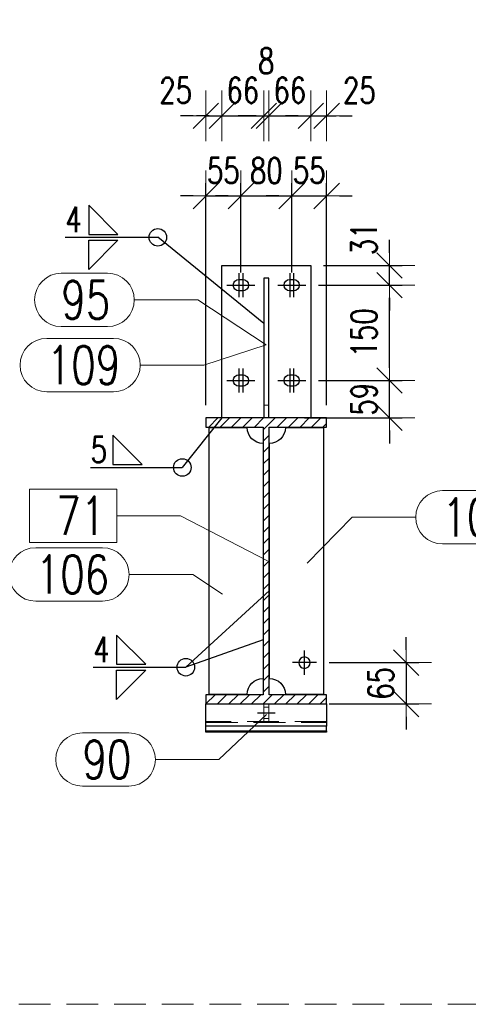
# Model space of a CAD drawing. Header units: millimetres. Extents: x 3528 to 4122, y 12541 to 12988.
# Tile 37 of 47: x 4027 to 4062, y 12675 to 12753. Entities that reach past the tile are written whole.
import ezdxf

# ---------------------------------------------------------------- set-up
doc = ezdxf.new("R2010")
doc.units = ezdxf.units.MM
doc.header["$LTSCALE"] = 10
doc.linetypes.add('HIDDEN', pattern=[0.375, 0.25, -0.125])
doc.linetypes.add('MITTE', pattern=[2, 1.25, -0.25, 0.25, -0.25])
doc.layers.get('Defpoints').update_dxf_attribs({"color": 1})
for name, color, linetype, lineweight in [('PS_DIM', 4, 'Continuous', 13), ('PS_Hatch', 3, 'Continuous', 9), ('PS_Hidden', 2, 'HIDDEN', 9), ('PS_Pos', 1, 'Continuous', 15), ('PS_SOLID', 7, 'Continuous', 30)]:
    doc.layers.add(name, color=color, linetype=linetype, lineweight=lineweight)
doc.layers.add('PS_MID', color=5, linetype='MITTE')
doc.layers.add('PS_WELD', color=1, linetype='Continuous')
doc.styles.add('simplex', font='simplex.shx', dxfattribs={"width": 0.75})
doc.dimstyles.new('1_20_PRZ', dxfattribs={"dimtxt": 2, "dimasz": 1, "dimexe": 2, "dimexo": 5, "dimgap": 1, "dimtad": 1, "dimdec": 0, "dimlfac": 20, "dimtxsty": 'simplex', "dimblk": 'dimznak', "dimcen": 2, "dimse1": 1, "dimse2": 1, "dimclrd": 256, "dimclrt": 4, "dimadec": 1, "dimazin": 0, "dimtfac": 1, "dimtdec": 0, "dimtix": 1, "dimtmove": 2, "dimatfit": 3, "dimldrblk": 'dim-grot', "dimfxl": 1, "dimarcsym": 0})
doc.dimstyles.new('1_20_SC', dxfattribs={"dimtxt": 2, "dimasz": 1, "dimexe": 1, "dimexo": 1, "dimgap": 1, "dimtad": 1, "dimdec": 0, "dimlfac": 20, "dimtxsty": 'simplex', "dimblk": 'dimznak', "dimcen": 2, "dimclrd": 256, "dimclre": 256, "dimclrt": 4, "dimadec": 1, "dimazin": 0, "dimtfac": 1, "dimtdec": 0, "dimtix": 1, "dimtmove": 2, "dimatfit": 3, "dimldrblk": 'dim-grot', "dimfxl": 1, "dimarcsym": 0})

# ---------------------------------------------------------------- blocks, each defined once
blk = doc.blocks.new('dimznak')
at = {"color": 0}
for points in [[(0, 2), (0, -2)], [(-2, 0), (2, 0)]]:
    blk.add_lwpolyline(points, dxfattribs=at)
at = {"color": 2}
blk.add_lwpolyline([(1, 1), (-1, -1)], dxfattribs=at)
blk = doc.blocks.new('*D156')
at = {"layer": 'Defpoints', "color": 0, "transparency": 16777216}
for p in [(4050.156, 12701.995), (4050.156, 12698.745), (4057.216, 12698.745)]:
    blk.add_point(p, dxfattribs=at)
at = {"layer": 'PS_DIM', "lineweight": -2, "transparency": 16777216}
for p, q in [((4057.216, 12702.995), (4057.216, 12703.995)), ((4051.156, 12701.995), (4058.216, 12701.995)), ((4057.216, 12701.995), (4057.216, 12698.745)), ((4051.156, 12698.745), (4058.216, 12698.745)), ((4057.216, 12697.745), (4057.216, 12696.745))]:
    blk.add_line(p, q, dxfattribs=at)
for p, rotation in [((4057.216, 12701.995), 270), ((4057.216, 12698.745), 90)]:
    blk.add_blockref('dimznak', p, dxfattribs=dict(at, rotation=rotation))
at = {"layer": 'PS_DIM', "color": 4, "transparency": 16777216, "insert": (4055.216, 12700.37), "char_height": 2, "attachment_point": 5, "rotation": 90, "style": 'simplex'}
blk.add_mtext('65', dxfattribs=at)
blk = doc.blocks.new('dim-grot')
blk.add_hatch(color=256).paths.add_polyline_path([(0, 0), (-2, 0.5), (-2, -0.5)])
blk.add_lwpolyline([(0, 0), (-2, 0.5), (-2, -0.5), (0, 0)])
blk = doc.blocks.new('*D157')
at = {"layer": 'Defpoints', "color": 0, "transparency": 16777216}
for p in [(4044.206, 12738.706), (4044.206, 12731.695), (4041.456, 12721.245)]:
    blk.add_point(p, dxfattribs=at)
at = {"layer": 'PS_DIM', "lineweight": -2, "transparency": 16777216}
for p, q in [((4041.456, 12722.245), (4041.456, 12739.706)), ((4044.206, 12732.695), (4044.206, 12739.706)), ((4040.456, 12738.706), (4039.456, 12738.706)), ((4041.456, 12738.706), (4044.206, 12738.706)), ((4045.206, 12738.706), (4046.206, 12738.706))]:
    blk.add_line(p, q, dxfattribs=at)
blk.add_blockref('dimznak', (4041.456, 12738.706), dxfattribs=at)
at = {"layer": 'PS_DIM', "lineweight": -2, "transparency": 16777216, "rotation": 180}
blk.add_blockref('dimznak', (4044.206, 12738.706), dxfattribs=at)
at = {"layer": 'PS_DIM', "color": 4, "transparency": 16777216, "insert": (4042.831, 12740.706), "char_height": 2, "attachment_point": 5, "style": 'simplex'}
blk.add_mtext('55', dxfattribs=at)
blk = doc.blocks.new('*D158')
at = {"layer": 'Defpoints', "color": 0, "transparency": 16777216}
for p in [(4048.206, 12738.706), (4044.206, 12731.695), (4048.206, 12731.695)]:
    blk.add_point(p, dxfattribs=at)
at = {"layer": 'PS_DIM', "lineweight": -2, "transparency": 16777216}
for p, q in [((4044.206, 12732.695), (4044.206, 12739.706)), ((4048.206, 12732.695), (4048.206, 12739.706)), ((4043.206, 12738.706), (4042.206, 12738.706)), ((4044.206, 12738.706), (4048.206, 12738.706)), ((4049.206, 12738.706), (4050.206, 12738.706))]:
    blk.add_line(p, q, dxfattribs=at)
blk.add_blockref('dimznak', (4044.206, 12738.706), dxfattribs=at)
at = {"layer": 'PS_DIM', "lineweight": -2, "transparency": 16777216, "rotation": 180}
blk.add_blockref('dimznak', (4048.206, 12738.706), dxfattribs=at)
at = {"layer": 'PS_DIM', "color": 4, "transparency": 16777216, "insert": (4046.206, 12740.706), "char_height": 2, "attachment_point": 5, "style": 'simplex'}
blk.add_mtext('80', dxfattribs=at)
blk = doc.blocks.new('*D159')
at = {"layer": 'Defpoints', "color": 0, "transparency": 16777216}
for p in [(4050.956, 12738.706), (4048.206, 12731.695), (4050.956, 12721.245)]:
    blk.add_point(p, dxfattribs=at)
at = {"layer": 'PS_DIM', "lineweight": -2, "transparency": 16777216}
for p, q in [((4048.206, 12732.695), (4048.206, 12739.706)), ((4050.956, 12722.245), (4050.956, 12739.706)), ((4047.206, 12738.706), (4046.206, 12738.706)), ((4048.206, 12738.706), (4050.956, 12738.706)), ((4051.956, 12738.706), (4052.956, 12738.706))]:
    blk.add_line(p, q, dxfattribs=at)
blk.add_blockref('dimznak', (4048.206, 12738.706), dxfattribs=at)
at = {"layer": 'PS_DIM', "lineweight": -2, "transparency": 16777216, "rotation": 180}
blk.add_blockref('dimznak', (4050.956, 12738.706), dxfattribs=at)
at = {"layer": 'PS_DIM', "color": 4, "transparency": 16777216, "insert": (4049.581, 12740.706), "char_height": 2, "attachment_point": 5, "style": 'simplex'}
blk.add_mtext('55', dxfattribs=at)
blk = doc.blocks.new('*D160')
at = {"layer": 'Defpoints', "color": 0, "transparency": 16777216}
for p in [(4042.706, 12745.015), (4041.456, 12721.245), (4042.706, 12721.245)]:
    blk.add_point(p, dxfattribs=at)
at = {"layer": 'PS_DIM', "lineweight": -2, "transparency": 16777216}
for p, q in [((4040.456, 12745.015), (4039.456, 12745.015)), ((4041.456, 12745.015), (4042.706, 12745.015)), ((4043.706, 12745.015), (4044.706, 12745.015))]:
    blk.add_line(p, q, dxfattribs=at)
blk.add_blockref('dimznak', (4041.456, 12745.015), dxfattribs=at)
at = {"layer": 'PS_DIM', "lineweight": -2, "transparency": 16777216, "rotation": 180}
blk.add_blockref('dimznak', (4042.706, 12745.015), dxfattribs=at)
at = {"layer": 'PS_DIM', "color": 4, "transparency": 16777216, "insert": (4039.078, 12747.015), "char_height": 2, "attachment_point": 5, "style": 'simplex'}
blk.add_mtext('25', dxfattribs=at)
blk = doc.blocks.new('*D161')
at = {"layer": 'Defpoints', "color": 0, "transparency": 16777216}
for p in [(4046.006, 12745.015), (4046.006, 12728.687), (4042.706, 12721.245)]:
    blk.add_point(p, dxfattribs=at)
at = {"layer": 'PS_DIM', "lineweight": -2, "transparency": 16777216}
for p, q in [((4041.706, 12745.015), (4040.706, 12745.015)), ((4042.706, 12745.015), (4046.006, 12745.015)), ((4047.006, 12745.015), (4048.006, 12745.015))]:
    blk.add_line(p, q, dxfattribs=at)
blk.add_blockref('dimznak', (4042.706, 12745.015), dxfattribs=at)
at = {"layer": 'PS_DIM', "lineweight": -2, "transparency": 16777216, "rotation": 180}
blk.add_blockref('dimznak', (4046.006, 12745.015), dxfattribs=at)
at = {"layer": 'PS_DIM', "color": 4, "transparency": 16777216, "insert": (4044.356, 12747.015), "char_height": 2, "attachment_point": 5, "style": 'simplex'}
blk.add_mtext('66', dxfattribs=at)
blk = doc.blocks.new('*D162')
at = {"layer": 'Defpoints', "color": 0, "transparency": 16777216}
for p in [(4046.406, 12745.015), (4046.006, 12728.687), (4046.406, 12728.687)]:
    blk.add_point(p, dxfattribs=at)
at = {"layer": 'PS_DIM', "lineweight": -2, "transparency": 16777216}
for p, q in [((4045.006, 12745.015), (4044.006, 12745.015)), ((4046.006, 12745.015), (4046.406, 12745.015)), ((4047.406, 12745.015), (4048.406, 12745.015))]:
    blk.add_line(p, q, dxfattribs=at)
blk.add_blockref('dimznak', (4046.006, 12745.015), dxfattribs=at)
at = {"layer": 'PS_DIM', "lineweight": -2, "transparency": 16777216, "rotation": 180}
blk.add_blockref('dimznak', (4046.406, 12745.015), dxfattribs=at)
at = {"layer": 'PS_DIM', "color": 4, "transparency": 16777216, "insert": (4046.206, 12749.334), "char_height": 2, "attachment_point": 5, "style": 'simplex'}
blk.add_mtext('8', dxfattribs=at)
blk = doc.blocks.new('*D163')
at = {"layer": 'Defpoints', "color": 0, "transparency": 16777216}
for p in [(4049.706, 12745.015), (4046.406, 12728.687), (4049.706, 12727.245)]:
    blk.add_point(p, dxfattribs=at)
at = {"layer": 'PS_DIM', "lineweight": -2, "transparency": 16777216}
for p, q in [((4045.406, 12745.015), (4044.406, 12745.015)), ((4046.406, 12745.015), (4049.706, 12745.015)), ((4050.706, 12745.015), (4051.706, 12745.015))]:
    blk.add_line(p, q, dxfattribs=at)
blk.add_blockref('dimznak', (4046.406, 12745.015), dxfattribs=at)
at = {"layer": 'PS_DIM', "lineweight": -2, "transparency": 16777216, "rotation": 180}
blk.add_blockref('dimznak', (4049.706, 12745.015), dxfattribs=at)
at = {"layer": 'PS_DIM', "color": 4, "transparency": 16777216, "insert": (4048.056, 12747.015), "char_height": 2, "attachment_point": 5, "style": 'simplex'}
blk.add_mtext('66', dxfattribs=at)
blk = doc.blocks.new('*D164')
at = {"layer": 'Defpoints', "color": 0, "transparency": 16777216}
for p in [(4050.956, 12745.015), (4049.706, 12727.245), (4050.956, 12721.245)]:
    blk.add_point(p, dxfattribs=at)
at = {"layer": 'PS_DIM', "lineweight": -2, "transparency": 16777216}
for p, q in [((4048.706, 12745.015), (4047.706, 12745.015)), ((4049.706, 12745.015), (4050.956, 12745.015)), ((4051.956, 12745.015), (4052.956, 12745.015))]:
    blk.add_line(p, q, dxfattribs=at)
blk.add_blockref('dimznak', (4049.706, 12745.015), dxfattribs=at)
at = {"layer": 'PS_DIM', "lineweight": -2, "transparency": 16777216, "rotation": 180}
blk.add_blockref('dimznak', (4050.956, 12745.015), dxfattribs=at)
at = {"layer": 'PS_DIM', "color": 4, "transparency": 16777216, "insert": (4053.529, 12747.015), "char_height": 2, "attachment_point": 5, "style": 'simplex'}
blk.add_mtext('25', dxfattribs=at)
blk = doc.blocks.new('*D191')
at = {"layer": 'Defpoints', "color": 0, "transparency": 16777216}
for p in [(4049.306, 12724.195), (4055.893, 12724.195), (4048.2, 12721.245)]:
    blk.add_point(p, dxfattribs=at)
at = {"layer": 'PS_DIM', "lineweight": -2, "transparency": 16777216}
for p, q in [((4055.893, 12725.195), (4055.893, 12726.195)), ((4050.306, 12724.195), (4056.893, 12724.195)), ((4055.893, 12721.245), (4055.893, 12724.195)), ((4049.2, 12721.245), (4056.893, 12721.245)), ((4055.893, 12720.245), (4055.893, 12719.245))]:
    blk.add_line(p, q, dxfattribs=at)
for p, rotation in [((4055.893, 12724.195), 270), ((4055.893, 12721.245), 90)]:
    blk.add_blockref('dimznak', p, dxfattribs=dict(at, rotation=rotation))
at = {"layer": 'PS_DIM', "color": 4, "transparency": 16777216, "insert": (4053.893, 12722.72), "char_height": 2, "attachment_point": 5, "rotation": 90, "style": 'simplex'}
blk.add_mtext('59', dxfattribs=at)
blk = doc.blocks.new('*D192')
at = {"layer": 'Defpoints', "color": 0, "transparency": 16777216}
for p in [(4049.306, 12731.695), (4055.893, 12731.695), (4049.306, 12724.195)]:
    blk.add_point(p, dxfattribs=at)
at = {"layer": 'PS_DIM', "lineweight": -2, "transparency": 16777216}
for p, q in [((4050.306, 12731.695), (4056.893, 12731.695)), ((4055.893, 12725.195), (4055.893, 12730.695)), ((4050.306, 12724.195), (4056.893, 12724.195))]:
    blk.add_line(p, q, dxfattribs=at)
for p, rotation in [((4055.893, 12731.695), 90), ((4055.893, 12724.195), 270)]:
    blk.add_blockref('dimznak', p, dxfattribs=dict(at, rotation=rotation))
at = {"layer": 'PS_DIM', "color": 4, "transparency": 16777216, "insert": (4053.893, 12727.945), "char_height": 2, "attachment_point": 5, "rotation": 90, "style": 'simplex'}
blk.add_mtext('150', dxfattribs=at)
blk = doc.blocks.new('*D193')
at = {"layer": 'Defpoints', "color": 0, "transparency": 16777216}
for p in [(4049.706, 12733.245), (4055.893, 12733.245), (4049.306, 12731.695)]:
    blk.add_point(p, dxfattribs=at)
at = {"layer": 'PS_DIM', "lineweight": -2, "transparency": 16777216}
for p, q in [((4055.893, 12734.245), (4055.893, 12735.245)), ((4050.706, 12733.245), (4056.893, 12733.245)), ((4055.893, 12731.695), (4055.893, 12733.245)), ((4050.306, 12731.695), (4056.893, 12731.695)), ((4055.893, 12730.695), (4055.893, 12729.695))]:
    blk.add_line(p, q, dxfattribs=at)
for p, rotation in [((4055.893, 12733.245), 270), ((4055.893, 12731.695), 90)]:
    blk.add_blockref('dimznak', p, dxfattribs=dict(at, rotation=rotation))
at = {"layer": 'PS_DIM', "color": 4, "transparency": 16777216, "insert": (4053.893, 12735.338), "char_height": 2, "attachment_point": 5, "rotation": 90, "style": 'simplex'}
blk.add_mtext('31', dxfattribs=at)
blk = doc.blocks.new('*X468')
at = {"color": 1}
for p, q in [((4028.94, 12727.502), (4034.19, 12727.502)), ((4046.187, 12726.997), (4041.29, 12725.402)), ((4036.29, 12725.402), (4041.29, 12725.402)), ((4028.94, 12723.302), (4034.19, 12723.302))]:
    blk.add_line(p, q, dxfattribs=at)
for centre, start, end in [((4028.94, 12725.402), 90, 270), ((4034.19, 12725.402), 270, 90)]:
    blk.add_arc(centre, 2.1, start, end, dxfattribs=at)
at = {"color": 2, "style": 'simplex', "width": 0.75}
blk.add_text('109', height=3, dxfattribs=at).set_placement((4028.94, 12723.902))
blk = doc.blocks.new('*X469')
at = {"color": 1}
for p, q in [((4030.08, 12732.632), (4033.723, 12732.632)), ((4035.823, 12730.532), (4040.823, 12730.532)), ((4046.187, 12726.997), (4040.823, 12730.532)), ((4030.08, 12728.432), (4033.723, 12728.432))]:
    blk.add_line(p, q, dxfattribs=at)
for centre, start, end in [((4030.08, 12730.532), 90, 270), ((4033.723, 12730.532), 270, 90)]:
    blk.add_arc(centre, 2.1, start, end, dxfattribs=at)
at = {"color": 2, "style": 'simplex', "width": 0.75}
blk.add_text('95', height=3, dxfattribs=at).set_placement((4030.08, 12729.032))
blk = doc.blocks.new('*X470')
at = {"color": 1}
for p, q in [((4060.062, 12715.531), (4065.419, 12715.531)), ((4049.426, 12709.828), (4052.962, 12713.431)), ((4052.962, 12713.431), (4057.962, 12713.431)), ((4060.062, 12711.331), (4065.419, 12711.331))]:
    blk.add_line(p, q, dxfattribs=at)
for centre, start, end in [((4060.062, 12713.431), 90, 270), ((4065.419, 12713.431), 270, 90)]:
    blk.add_arc(centre, 2.1, start, end, dxfattribs=at)
at = {"color": 2, "style": 'simplex', "width": 0.75}
blk.add_text('105', height=3, dxfattribs=at).set_placement((4060.062, 12711.931))
blk = doc.blocks.new('*X471')
at = {"color": 1}
for p, q in [((4060.062, 12715.531), (4065.419, 12715.531)), ((4049.426, 12709.828), (4052.962, 12713.431)), ((4052.962, 12713.431), (4057.962, 12713.431)), ((4060.062, 12711.331), (4065.419, 12711.331))]:
    blk.add_line(p, q, dxfattribs=at)
for centre, start, end in [((4060.062, 12713.431), 90, 270), ((4065.419, 12713.431), 270, 90)]:
    blk.add_arc(centre, 2.1, start, end, dxfattribs=at)
at = {"color": 2, "style": 'simplex', "width": 0.75}
blk.add_text('105', height=3, dxfattribs=at).set_placement((4060.062, 12711.931))
blk = doc.blocks.new('*X472')
at = {"color": 1}
for p, q in [((4028.067, 12712.469), (4033.317, 12712.469)), ((4035.417, 12710.369), (4040.417, 12710.369)), ((4042.764, 12708.814), (4040.417, 12710.369)), ((4028.067, 12708.269), (4033.317, 12708.269))]:
    blk.add_line(p, q, dxfattribs=at)
for centre, start, end in [((4028.067, 12710.369), 90, 270), ((4033.317, 12710.369), 270, 90)]:
    blk.add_arc(centre, 2.1, start, end, dxfattribs=at)
at = {"color": 2, "style": 'simplex', "width": 0.75}
blk.add_text('106', height=3, dxfattribs=at).set_placement((4028.067, 12708.869))
blk = doc.blocks.new('*X473')
at = {"color": 1}
for p, q in [((4046.215, 12697.91), (4042.486, 12694.375)), ((4031.743, 12696.475), (4035.386, 12696.475)), ((4037.486, 12694.375), (4042.486, 12694.375)), ((4031.743, 12692.275), (4035.386, 12692.275))]:
    blk.add_line(p, q, dxfattribs=at)
for centre, start, end in [((4031.743, 12694.375), 90, 270), ((4035.386, 12694.375), 270, 90)]:
    blk.add_arc(centre, 2.1, start, end, dxfattribs=at)
at = {"color": 2, "style": 'simplex', "width": 0.75}
blk.add_text('90', height=3, dxfattribs=at).set_placement((4031.743, 12692.875))
blk = doc.blocks.new('*X487')
at = {"color": 2}
for p, q in [((4034.537, 12735.684), (4032.237, 12737.984)), ((4032.237, 12737.984), (4032.237, 12735.684)), ((4032.237, 12735.684), (4034.537, 12735.684)), ((4032.237, 12735.224), (4034.537, 12735.224)), ((4034.537, 12735.224), (4032.237, 12732.924)), ((4032.237, 12732.924), (4032.237, 12735.224))]:
    blk.add_line(p, q, dxfattribs=at)
at = {"color": 9}
for p in [(4030.398, 12735.454), (4046.006, 12728.687)]:
    blk.add_line(p, (4037.68, 12735.454), dxfattribs=at)
blk.add_circle((4037.68, 12735.454), 0.69, dxfattribs=at)
at = {"color": 3, "style": 'simplex', "width": 0.75}
blk.add_text('4', height=2, dxfattribs=at).set_placement((4030.398, 12735.854))
blk = doc.blocks.new('*X489')
at = {"color": 9}
for p in [(4042.706, 12721.245), (4032.388, 12717.349)]:
    blk.add_line(p, (4039.598, 12717.349), dxfattribs=at)
at = {"color": 3}
for p, q in [((4036.443, 12717.579), (4034.143, 12719.879)), ((4034.143, 12719.879), (4034.143, 12717.579)), ((4034.143, 12717.579), (4036.443, 12717.579))]:
    blk.add_line(p, q, dxfattribs=at)
at = {"color": 9}
blk.add_circle((4039.598, 12717.349), 0.69, dxfattribs=at)
at = {"color": 2, "style": 'simplex', "width": 0.75}
blk.add_text('5', height=2, dxfattribs=at).set_placement((4032.388, 12717.749))
blk = doc.blocks.new('*X490')
at = {"color": 2}
for p, q in [((4036.735, 12701.863), (4034.435, 12704.163)), ((4034.435, 12704.163), (4034.435, 12701.863)), ((4034.435, 12701.863), (4036.735, 12701.863)), ((4034.435, 12701.403), (4036.735, 12701.403)), ((4036.735, 12701.403), (4034.435, 12699.103)), ((4034.435, 12699.103), (4034.435, 12701.403))]:
    blk.add_line(p, q, dxfattribs=at)
at = {"color": 9}
for p in [(4045.956, 12703.802), (4032.595, 12701.633)]:
    blk.add_line(p, (4039.877, 12701.633), dxfattribs=at)
blk.add_circle((4039.877, 12701.633), 0.69, dxfattribs=at)
at = {"color": 3, "style": 'simplex', "width": 0.75}
blk.add_text('4', height=2, dxfattribs=at).set_placement((4032.595, 12702.033))
blk = doc.blocks.new('*X491')
at = {"color": 9}
for p in [(4046.456, 12707.663), (4032.595, 12701.633)]:
    blk.add_line(p, (4039.877, 12701.633), dxfattribs=at)
at = {"color": 2}
for p, q in [((4036.735, 12701.863), (4034.435, 12704.163)), ((4034.435, 12704.163), (4034.435, 12701.863)), ((4034.435, 12701.863), (4036.735, 12701.863)), ((4034.435, 12701.403), (4036.735, 12701.403)), ((4036.735, 12701.403), (4034.435, 12699.103)), ((4034.435, 12699.103), (4034.435, 12701.403))]:
    blk.add_line(p, q, dxfattribs=at)
at = {"color": 9}
blk.add_circle((4039.877, 12701.633), 0.69, dxfattribs=at)
at = {"color": 3, "style": 'simplex', "width": 0.75}
blk.add_text('4', height=2, dxfattribs=at).set_placement((4032.595, 12702.033))
blk = doc.blocks.new('*X476')
at = {"color": 1}
for p, q in [((4071.445, 12729.378), (4064.566, 12729.378)), ((4064.566, 12729.378), (4064.566, 12725.178)), ((4071.445, 12725.178), (4071.445, 12729.378)), ((4071.445, 12727.278), (4076.445, 12727.278)), ((4083.273, 12723.743), (4076.445, 12727.278)), ((4064.566, 12725.178), (4071.445, 12725.178))]:
    blk.add_line(p, q, dxfattribs=at)
at = {"color": 30, "style": 'simplex', "width": 0.75}
blk.add_text('71', height=3, dxfattribs=at).set_placement((4066.666, 12725.778))

msp = doc.modelspace()

# ---------------------------------------------------------------- hatches: boundary and pattern name
at = {"layer": 'PS_Hatch'}
h = msp.add_hatch(dxfattribs=at)
h.set_pattern_fill('ANSI31', color=256, scale=0.2, style=0)
h.set_pattern_definition([(45, (-3.0528, -4.53134), (-0.449012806, 0.449012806), [])])
h.paths.add_polyline_path([(4041.456, 12698.745), (4050.956, 12698.745), (4050.956, 12699.475), (4046.441, 12699.475), (4046.441, 12720.515), (4050.956, 12720.515), (4050.956, 12721.245), (4041.456, 12721.245), (4041.456, 12720.515), (4045.971, 12720.515), (4045.971, 12699.475), (4041.456, 12699.475)])

# ---------------------------------------------------------------- linework, layer by layer
at = {"layer": 'PS_Hidden', "color": 2, "linetype": 'HIDDEN', "extrusion": (1, 0, 2.22045e-16)}
for p, q in [((4046.406, 12722.245), (4046.006, 12722.245)), ((4046.006, 12698.745), (4046.006, 12697.371)), ((4046.406, 12698.495), (4046.006, 12698.495)), ((4046.406, 12697.371), (4046.406, 12698.745)), ((4046.406, 12697.595), (4046.006, 12697.595)), ((4050.956, 12697.369), (4041.456, 12697.369)), ((4041.456, 12697.279), (4050.956, 12697.279)), ((4046.406, 12697.371), (4046.006, 12697.371)), ((4046.006, 12697.371), (4046.006, 12697.279)), ((4046.406, 12697.279), (4046.006, 12697.279)), ((4046.406, 12697.279), (4046.406, 12697.371))]:
    msp.add_line(p, q, dxfattribs=at)
at = {"layer": 'PS_Hidden', "color": 2, "linetype": 'HIDDEN'}
msp.add_lwpolyline([(4108.293, 12768.671), (3981.741, 12768.671), (3981.741, 12675.118), (4108.293, 12675.118)], close=True, dxfattribs=at)
at = {"layer": 'PS_MID', "color": 5, "linetype": 'MITTE', "extrusion": (1, 0, 2.22045e-16)}
for p, q in [((4044.056, 12732.645), (4044.056, 12730.745)), ((4044.356, 12732.645), (4044.356, 12730.745)), ((4048.056, 12732.645), (4048.056, 12730.745)), ((4048.356, 12732.645), (4048.356, 12730.745)), ((4043.106, 12731.695), (4045.306, 12731.695)), ((4047.106, 12731.695), (4049.306, 12731.695)), ((4044.056, 12725.145), (4044.056, 12723.245)), ((4044.356, 12725.145), (4044.356, 12723.245)), ((4048.056, 12725.145), (4048.056, 12723.245)), ((4048.356, 12725.145), (4048.356, 12723.245)), ((4043.106, 12724.195), (4045.306, 12724.195)), ((4047.106, 12724.195), (4049.306, 12724.195)), ((4049.206, 12701.045), (4049.206, 12702.945)), ((4050.156, 12701.995), (4048.256, 12701.995)), ((4045.506, 12698.045), (4046.906, 12698.045))]:
    msp.add_line(p, q, dxfattribs=at)
at = {"layer": 'PS_SOLID', "color": 7, "linetype": 'Continuous', "extrusion": (1, 0, 2.22045e-16)}
for p, q in [((4042.706, 12733.245), (4049.706, 12733.245)), ((4042.706, 12721.245), (4042.706, 12733.245)), ((4049.706, 12733.245), (4049.706, 12721.245)), ((4044.056, 12732.145), (4044.356, 12732.145)), ((4046.006, 12732.245), (4046.006, 12721.245)), ((4046.406, 12732.245), (4046.006, 12732.245)), ((4046.406, 12721.245), (4046.406, 12732.245)), ((4048.056, 12732.145), (4048.356, 12732.145)), ((4044.356, 12731.245), (4044.056, 12731.245)), ((4048.356, 12731.245), (4048.056, 12731.245)), ((4044.056, 12724.645), (4044.356, 12724.645)), ((4048.056, 12724.645), (4048.356, 12724.645)), ((4044.356, 12723.745), (4044.056, 12723.745)), ((4048.356, 12723.745), (4048.056, 12723.745)), ((4050.956, 12721.245), (4041.456, 12721.245)), ((4041.456, 12721.245), (4041.456, 12720.515)), ((4050.956, 12720.515), (4050.956, 12721.245)), ((4041.456, 12720.515), (4045.971, 12720.515)), ((4041.706, 12699.495), (4041.706, 12720.495)), ((4041.706, 12720.495), (4044.706, 12720.495)), ((4045.971, 12720.515), (4045.971, 12699.475)), ((4046.441, 12720.515), (4050.956, 12720.515)), ((4046.441, 12699.475), (4046.441, 12720.515)), ((4047.706, 12720.495), (4050.706, 12720.495)), ((4050.706, 12720.495), (4050.706, 12699.495)), ((4045.956, 12719.245), (4045.956, 12700.745)), ((4046.456, 12700.745), (4046.456, 12719.245)), ((4041.456, 12699.475), (4041.456, 12698.745)), ((4045.971, 12699.475), (4041.456, 12699.475)), ((4044.706, 12699.495), (4041.706, 12699.495)), ((4050.956, 12699.475), (4046.441, 12699.475)), ((4050.706, 12699.495), (4047.706, 12699.495)), ((4050.956, 12698.745), (4050.956, 12699.475)), ((4041.456, 12698.745), (4050.956, 12698.745)), ((4041.456, 12696.995), (4041.456, 12698.745)), ((4050.956, 12698.745), (4050.956, 12696.995)), ((4041.456, 12696.621), (4041.456, 12696.995)), ((4050.956, 12696.995), (4041.456, 12696.995)), ((4050.956, 12696.621), (4050.956, 12696.995)), ((4041.456, 12696.621), (4050.956, 12696.621)), ((4041.456, 12696.528), (4041.456, 12696.621)), ((4050.956, 12696.528), (4041.456, 12696.528)), ((4050.956, 12696.621), (4050.956, 12696.528))]:
    msp.add_line(p, q, dxfattribs=at)
at = {"layer": 'PS_SOLID', "color": 7, "linetype": 'Continuous', "extrusion": (2.22045e-16, -1.83697e-16, -1)}
msp.add_circle((-4049.206, 12701.995), 0.45, dxfattribs=at)
for centre, radius, start, end in [((-4044.056, 12731.695), 0.45, 270, 90), ((-4044.356, 12731.695), 0.45, 90, 270), ((-4048.056, 12731.695), 0.45, 270, 90), ((-4048.356, 12731.695), 0.45, 90, 270), ((-4044.056, 12724.195), 0.45, 270, 90), ((-4044.356, 12724.195), 0.45, 90, 270), ((-4048.056, 12724.195), 0.45, 270, 90), ((-4048.356, 12724.195), 0.45, 90, 270), ((-4045.956, 12720.495), 1.25, 270, 0), ((-4046.456, 12720.495), 1.25, 180, 270), ((-4045.956, 12699.495), 1.25, 0, 90), ((-4046.456, 12699.495), 1.25, 90, 180)]:
    msp.add_arc(centre, radius, start, end, dxfattribs=at)

# ---------------------------------------------------------------- block references
at = {"layer": 'PS_Pos'}
for name, p in [('*X469', (0, 0)), ('*X468', (0, 0)), ('*X476', (-36.982, -13.73)), ('*X470', (0, 0)), ('*X471', (0, 0)), ('*X472', (0, -1.432)), ('*X473', (0, 0))]:
    msp.add_blockref(name, p, dxfattribs=at)
at = {"layer": 'PS_WELD'}
for name in ['*X487', '*X489', '*X491', '*X490']:
    msp.add_blockref(name, (0, 0), dxfattribs=at)

# ---------------------------------------------------------------- dimensions: what is measured, and where the dimension line sits
at = {"layer": 'PS_DIM'}
for base, p1, p2, picture, middle in [((4046.406, 12745.015), (4046.006, 12728.687), (4046.406, 12728.687), '*D162', (4046.206, 12749.334)), ((4042.706, 12745.015), (4041.456, 12721.245), (4042.706, 12721.245), '*D160', (4039.078, 12747.015)), ((4050.956, 12745.015), (4049.706, 12727.245), (4050.956, 12721.245), '*D164', (4053.529, 12747.015))]:
    dim = msp.add_linear_dim(base=base, p1=p1, p2=p2, dimstyle='1_20_PRZ', dxfattribs=at)
    dim.commit()
    dim.dimension.update_dxf_attribs({"geometry": picture, "text_midpoint": middle, "dimtype": 128})
for base, p1, p2, dimstyle, picture, middle in [((4046.006, 12745.015), (4042.706, 12721.245), (4046.006, 12728.687), '1_20_PRZ', '*D161', (4044.356, 12747.015)), ((4049.706, 12745.015), (4046.406, 12728.687), (4049.706, 12727.245), '1_20_PRZ', '*D163', (4048.056, 12747.015)), ((4044.206, 12738.706), (4041.456, 12721.245), (4044.206, 12731.695), '1_20_SC', '*D157', (4042.831, 12740.706)), ((4048.206, 12738.706), (4044.206, 12731.695), (4048.206, 12731.695), '1_20_SC', '*D158', (4046.206, 12740.706)), ((4050.956, 12738.706), (4048.206, 12731.695), (4050.956, 12721.245), '1_20_SC', '*D159', (4049.581, 12740.706))]:
    dim = msp.add_linear_dim(base=base, p1=p1, p2=p2, dimstyle=dimstyle, dxfattribs=at)
    dim.commit()
    dim.dimension.update_dxf_attribs({"geometry": picture, "text_midpoint": middle})
dim = msp.add_linear_dim(base=(4055.893, 12733.245), p1=(4049.306, 12731.695), p2=(4049.706, 12733.245), angle=90, dimstyle='1_20_SC', dxfattribs=at)
dim.commit()
dim.dimension.update_dxf_attribs({"geometry": '*D193', "text_midpoint": (4053.893, 12735.338), "dimtype": 128})
for base, p1, p2, picture, middle in [((4055.893, 12731.695), (4049.306, 12724.195), (4049.306, 12731.695), '*D192', (4053.893, 12727.945)), ((4055.893, 12724.195), (4048.2, 12721.245), (4049.306, 12724.195), '*D191', (4053.893, 12722.72)), ((4057.216, 12698.745), (4050.156, 12701.995), (4050.156, 12698.745), '*D156', (4055.216, 12700.37))]:
    dim = msp.add_linear_dim(base=base, p1=p1, p2=p2, angle=90, dimstyle='1_20_SC', dxfattribs=at)
    dim.commit()
    dim.dimension.update_dxf_attribs({"geometry": picture, "text_midpoint": middle})

doc.saveas('drawing.dxf')
